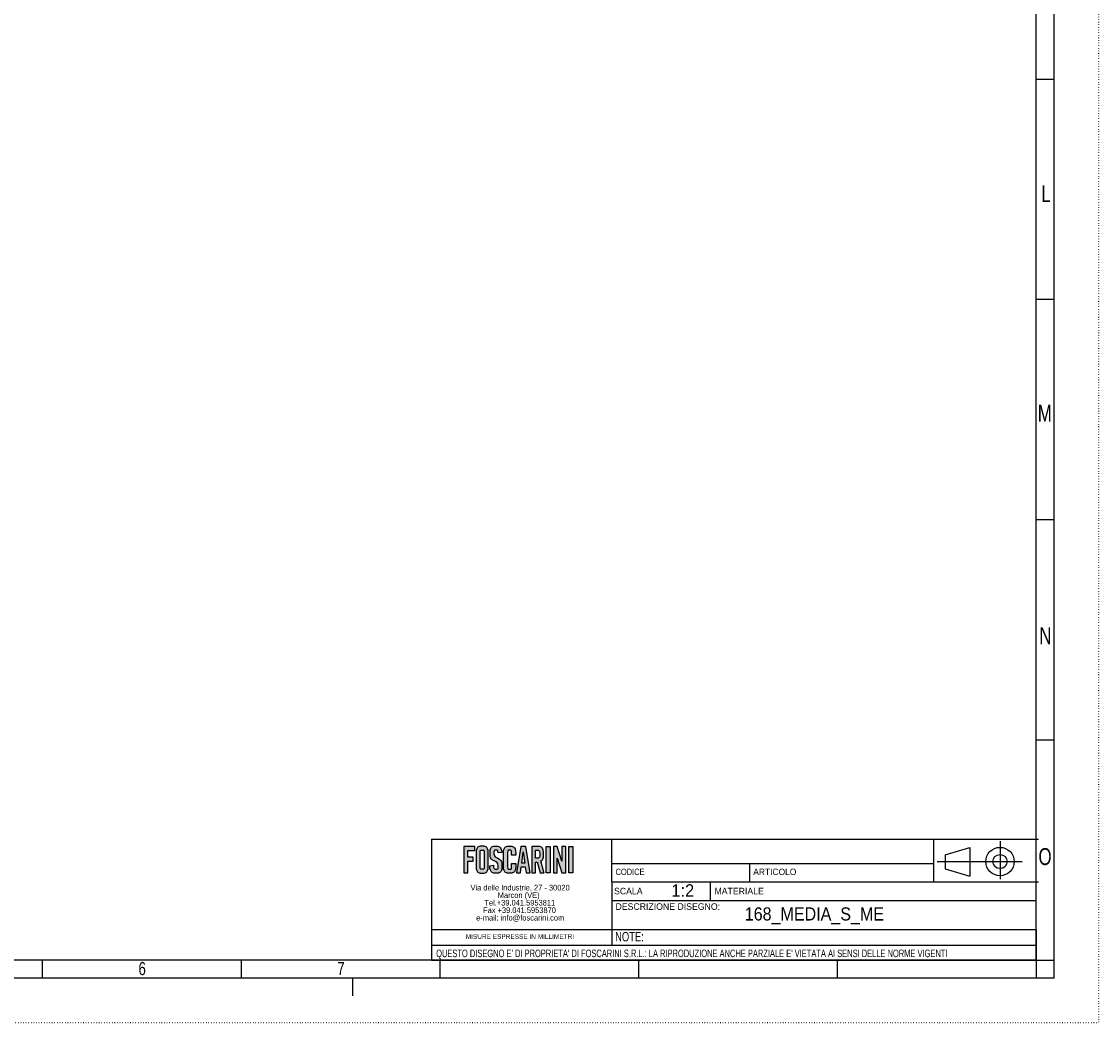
# Model space of a CAD drawing. Extents: x 0 to 594, y 0 to 841.
# Tile 5 of 14: x 291 to 594, y 0 to 282. Entities that reach past the tile are written whole.
import ezdxf
from ezdxf.enums import TextEntityAlignment as Align

# ---------------------------------------------------------------- set-up
doc = ezdxf.new("R2010")
doc.units = 0
doc.linetypes.add('SLD-PUNTI', pattern=[0.635, 0, -0.635])
doc.linetypes.add('SLD-SOLIDO', pattern=[0])
doc.layers.get('0').update_dxf_attribs({"linetype": 'CONTINUOUS'})
for name, color, linetype in [('CARTIGLIO', 7, 'SLD-SOLIDO'), ('DEFAULT', 15, 'SLD-SOLIDO'), ('FORMAT', 7, 'SLD-SOLIDO')]:
    doc.layers.add(name, color=color, linetype=linetype)
doc.styles.add('SLDTEXTSTYLE0', font='ARIAL.TTF', dxfattribs={"width": 0.948})
doc.styles.add('SLDTEXTSTYLE1', font='ARIAL.TTF', dxfattribs={"width": 0.8058})
doc.styles.add('SLDTEXTSTYLE2', font='ARIALN.TTF', dxfattribs={"width": 0.87})
doc.styles.add('SLDTEXTSTYLE3', font='GOTHIC.TTF', dxfattribs={"width": 0.913})
doc.styles.get("Standard").update_dxf_attribs({"font": 'GOTHIC.TTF'})

# ---------------------------------------------------------------- blocks, each defined once
blk = doc.blocks.new('SW_NOTE_0')
at = {"layer": 'CARTIGLIO', "color": 0, "insert": (0, 2.39), "char_height": 1.8521, "attachment_point": 1, "style": 'SLDTEXTSTYLE0'}
blk.add_mtext('DESCRIZIONE DISEGNO:', dxfattribs=at)
blk = doc.blocks.new('SW_NOTE_0_1')
at = {"layer": 'CARTIGLIO', "color": 0, "insert": (0, 2.31), "char_height": 1.793, "attachment_point": 1, "style": 'SLDTEXTSTYLE1'}
blk.add_mtext('CODICE', dxfattribs=at)
blk = doc.blocks.new('SW_NOTE_0_2')
at = {"layer": 'CARTIGLIO', "color": 0, "insert": (0, 2.39), "char_height": 1.851, "attachment_point": 1, "style": 'SLDTEXTSTYLE0'}
blk.add_mtext('SCALA', dxfattribs=at)
blk = doc.blocks.new('SW_NOTE_0_3')
at = {"layer": 'CARTIGLIO', "color": 0, "insert": (0, 2.31), "char_height": 1.793, "attachment_point": 1, "style": 'SLDTEXTSTYLE0'}
blk.add_mtext('ARTICOLO', dxfattribs=at)
blk = doc.blocks.new('SW_NOTE_0_4')
at = {"layer": 'CARTIGLIO', "color": 0, "insert": (0, 2.39), "char_height": 1.851, "attachment_point": 1, "style": 'SLDTEXTSTYLE0'}
blk.add_mtext('MATERIALE', dxfattribs=at)
blk = doc.blocks.new('SW_NOTE_0_5')
at = {"layer": 'DEFAULT', "color": 0, "insert": (3.28, 4.51), "char_height": 3.5, "attachment_point": 2, "style": 'SLDTEXTSTYLE0'}
blk.add_mtext('1:2', dxfattribs=at)
blk = doc.blocks.new('SW_NOTE_0_6')
at = {"layer": 'CARTIGLIO', "color": 0, "insert": (14.88, 1.71), "char_height": 1.3229, "attachment_point": 2, "style": 'SLDTEXTSTYLE0'}
blk.add_mtext('MISURE ESPRESSE IN MILLIMETRI', dxfattribs=at)
blk = doc.blocks.new('SW_NOTE_0_7')
at = {"layer": 'CARTIGLIO', "color": 0, "insert": (0, 2.73), "char_height": 2.11667, "attachment_point": 1, "style": 'SLDTEXTSTYLE2'}
blk.add_mtext("QUESTO DISEGNO E' DI PROPRIETA' DI FOSCARINI S.R.L.: LA RIPRODUZIONE ANCHE PARZIALE E' VIETATA AI SENSI DELLE NORME VIGENTI", dxfattribs=at)
blk = doc.blocks.new('SW_NOTE_0_8')
at = {"layer": 'CARTIGLIO', "color": 0, "insert": (0, 3.41), "char_height": 2.646, "attachment_point": 1, "style": 'SLDTEXTSTYLE2'}
blk.add_mtext('NOTE:', dxfattribs=at)
blk = doc.blocks.new('SW_NOTE_0_9')
at = {"color": 0, "linetype": 'CONTINUOUS', "char_height": 1.5875, "attachment_point": 2, "style": 'SLDTEXTSTYLE0'}
for s, insert in [('Via delle Industrie, 27 - 30020 ', (14.56, 2.05)), ('Marcon (VE)', (14.17, -0.07)), ('Tel.+39.041.5953811 ', (14.47, -2.19)), ('Fax +39.041.5953870 ', (14.39, -4.3)), ('e-mail: info@foscarini.com', (14.59, -6.42))]:
    blk.add_mtext(s, dxfattribs=dict(at, insert=insert))
blk = doc.blocks.new('BLOCCO1')
at = {"layer": 'FORMAT'}
for points in [[(-99.41, 46.99), (-97.41, 46.99), (-97.41, 48.13), (-100.55, 48.13), (-100.55, 40.69), (-99.41, 40.69), (-99.41, 43.96), (-97.92, 43.96), (-97.92, 45.1), (-99.41, 45.1)], [(-76.23, 40.69), (-77.37, 40.69), (-77.37, 48.13), (-76.23, 48.13)], [(-71.83, 48.13), (-72.91, 48.13), (-72.91, 43.98), (-74.22, 48.13), (-75.29, 48.13), (-75.29, 40.69), (-74.22, 40.69), (-74.22, 44.8), (-72.91, 40.71), (-72.91, 40.71), (-72.91, 40.69), (-71.83, 40.69)], [(-69.8, 40.69), (-70.94, 40.69), (-70.94, 48.13), (-69.8, 48.13)]]:
    blk.add_hatch(color=256, dxfattribs=at).paths.add_polyline_path(points, flags=0)
h = blk.add_hatch(color=256, dxfattribs=at)
edge = h.paths.add_edge_path(flags=0)
edge.add_spline(control_points=[(-97.07, 42.49), (-97.07, 41.44), (-96.52, 40.59), (-95.35, 40.59), (-94.17, 40.59), (-93.62, 41.44), (-93.62, 42.49)], knot_values=[0, 0, 0, 0, 1, 2, 3, 4, 4, 4, 4], weights=[1, 1, 1, 1, 1, 1, 1], degree=3, periodic=0)
edge.add_line((-93.62, 42.49), (-93.62, 46.32))
edge.add_spline(control_points=[(-93.62, 46.32), (-93.62, 47.37), (-94.17, 48.23), (-95.35, 48.23), (-96.52, 48.23), (-97.07, 47.37), (-97.07, 46.32)], knot_values=[0, 0, 0, 0, 1, 2, 3, 4, 4, 4, 4], weights=[1, 1, 1, 1, 1, 1, 1], degree=3, periodic=0)
edge.add_line((-97.07, 46.32), (-97.07, 42.49))
edge = h.paths.add_edge_path(flags=0)
edge.add_line((-95.94, 42.52), (-95.94, 46.29))
edge.add_spline(control_points=[(-95.94, 46.29), (-95.94, 46.85), (-95.8, 47.12), (-95.35, 47.12), (-94.89, 47.12), (-94.75, 46.85), (-94.75, 46.29)], knot_values=[0, 0, 0, 0, 1, 2, 3, 4, 4, 4, 4], weights=[1, 1, 1, 1, 1, 1, 1], degree=3, periodic=0)
edge.add_line((-94.75, 46.29), (-94.75, 42.52))
edge.add_spline(control_points=[(-94.75, 42.52), (-94.75, 41.97), (-94.89, 41.7), (-95.35, 41.7), (-95.8, 41.7), (-95.94, 41.97), (-95.94, 42.52)], knot_values=[0, 0, 0, 0, 1, 2, 3, 4, 4, 4, 4], weights=[1, 1, 1, 1, 1, 1, 1], degree=3, periodic=0)
h = blk.add_hatch(color=256, dxfattribs=at)
edge = h.paths.add_edge_path(flags=0)
edge.add_spline(control_points=[(-90.84, 46.29), (-90.89, 46.93), (-91.19, 47.12), (-91.44, 47.12), (-91.8, 47.12), (-92.05, 46.85), (-92.05, 46.39), (-92.05, 45.12), (-89.77, 44.51), (-89.77, 42.49), (-89.77, 41.27), (-90.5, 40.59), (-91.55, 40.59), (-92.59, 40.59), (-93.19, 41.54), (-93.23, 42.65)], knot_values=[0, 0, 0, 0, 1, 2, 3, 4, 5, 6, 7, 8, 9, 10, 11, 12, 13, 13, 13, 13], weights=[1, 1, 1, 1, 1, 1, 1, 1, 1, 1, 1, 1, 1, 1, 1, 1], degree=3, periodic=0)
edge.add_line((-93.23, 42.65), (-92.16, 42.82))
edge.add_spline(control_points=[(-92.16, 42.82), (-92.12, 42.07), (-91.85, 41.7), (-91.49, 41.7), (-91.1, 41.7), (-90.84, 41.94), (-90.84, 42.38), (-90.84, 43.85), (-93.12, 44.24), (-93.12, 46.38), (-93.12, 47.56), (-92.49, 48.23), (-91.38, 48.23), (-90.47, 48.23), (-89.87, 47.48), (-89.77, 46.43)], knot_values=[0, 0, 0, 0, 1, 2, 3, 4, 5, 6, 7, 8, 9, 10, 11, 12, 13, 13, 13, 13], weights=[1, 1, 1, 1, 1, 1, 1, 1, 1, 1, 1, 1, 1, 1, 1, 1], degree=3, periodic=0)
edge.add_line((-89.77, 46.43), (-90.84, 46.29))
h = blk.add_hatch(color=256, dxfattribs=at)
edge = h.paths.add_edge_path(flags=0)
edge.add_line((-85.91, 45.64), (-87.05, 45.64))
edge.add_line((-87.05, 45.64), (-87.05, 46.22))
edge.add_spline(control_points=[(-87.05, 46.22), (-87.05, 46.85), (-87.31, 47.12), (-87.6, 47.12), (-88.06, 47.12), (-88.2, 46.85), (-88.2, 46.29)], knot_values=[0, 0, 0, 0, 1, 2, 3, 4, 4, 4, 4], weights=[1, 1, 1, 1, 1, 1, 1], degree=3, periodic=0)
edge.add_line((-88.2, 46.29), (-88.2, 42.52))
edge.add_spline(control_points=[(-88.2, 42.52), (-88.2, 41.97), (-88.06, 41.7), (-87.6, 41.7), (-87.19, 41.7), (-87.05, 41.97), (-87.05, 42.45)], knot_values=[0, 0, 0, 0, 1, 2, 3, 4, 4, 4, 4], weights=[1, 1, 1, 1, 1, 1, 1], degree=3, periodic=0)
edge.add_line((-87.05, 42.45), (-87.05, 43.35))
edge.add_line((-87.05, 43.35), (-85.91, 43.35))
edge.add_line((-85.91, 43.35), (-85.91, 42.49))
edge.add_spline(control_points=[(-85.91, 42.49), (-85.91, 41.44), (-86.46, 40.59), (-87.6, 40.59), (-88.79, 40.59), (-89.34, 41.44), (-89.34, 42.49)], knot_values=[0, 0, 0, 0, 1, 2, 3, 4, 4, 4, 4], weights=[1, 1, 1, 1, 1, 1, 1], degree=3, periodic=0)
edge.add_line((-89.34, 42.49), (-89.34, 46.32))
edge.add_spline(control_points=[(-89.34, 46.32), (-89.34, 47.37), (-88.79, 48.23), (-87.6, 48.23), (-86.46, 48.23), (-85.91, 47.3), (-85.91, 46.19)], knot_values=[0, 0, 0, 0, 1, 2, 3, 4, 4, 4, 4], weights=[1, 1, 1, 1, 1, 1, 1], degree=3, periodic=0)
edge.add_line((-85.91, 46.19), (-85.91, 45.64))
h = blk.add_hatch(color=256, dxfattribs=at)
h.paths.add_polyline_path([(-83.2, 42.37), (-82.93, 40.7), (-81.86, 40.7), (-83.05, 48.14), (-84.48, 48.14), (-85.66, 40.7), (-84.59, 40.7), (-84.33, 42.37)], flags=0)
h.paths.add_polyline_path([(-83.76, 46.65), (-83.37, 43.44), (-84.16, 43.44)], flags=0)
h = blk.add_hatch(color=256, dxfattribs=at)
edge = h.paths.add_edge_path(flags=0)
edge.add_line((-79.03, 40.69), (-77.92, 40.69))
edge.add_line((-77.92, 40.69), (-77.92, 40.69))
edge.add_line((-77.92, 40.69), (-77.92, 40.69))
edge.add_line((-77.92, 40.69), (-77.98, 40.91))
edge.add_line((-77.98, 40.91), (-78.82, 44.06))
edge.add_spline(control_points=[(-78.82, 44.06), (-78.46, 44.26), (-78.07, 44.74), (-78.07, 45.93), (-78.07, 47.52), (-78.69, 48.13), (-79.89, 48.13)], knot_values=[0, 0, 0, 0, 1, 2, 3, 4, 4, 4, 4], weights=[1, 1, 1, 1, 1, 1, 1], degree=3, periodic=0)
edge.add_line((-79.89, 48.13), (-81.39, 48.13))
edge.add_line((-81.39, 48.13), (-81.39, 40.69))
edge.add_line((-81.39, 40.69), (-80.32, 40.69))
edge.add_line((-80.32, 40.69), (-80.32, 43.74))
edge.add_spline(control_points=[(-80.32, 43.74), (-80.16, 43.74), (-79.98, 43.75), (-79.85, 43.76)], knot_values=[0, 0, 0, 0, 1, 1, 1, 1], weights=[1, 1, 1, 1], degree=3, periodic=0)
edge.add_line((-79.85, 43.76), (-79.03, 40.69))
edge = h.paths.add_edge_path(flags=0)
edge.add_spline(control_points=[(-79.94, 47.08), (-79.36, 47.08), (-79.14, 46.82), (-79.14, 45.93), (-79.14, 45.05), (-79.36, 44.79), (-79.94, 44.79)], knot_values=[0, 0, 0, 0, 1, 2, 3, 4, 4, 4, 4], weights=[1, 1, 1, 1, 1, 1, 1], degree=3, periodic=0)
edge.add_line((-79.94, 44.79), (-80.32, 44.79))
edge.add_line((-80.32, 44.79), (-80.32, 47.08))
edge.add_line((-80.32, 47.08), (-79.94, 47.08))
at = {"layer": 'CARTIGLIO', "color": 218, "linetype": 'SLD-SOLIDO'}
for p, q in [((-109.59, 50.15), (-58.81, 50.15)), ((-58.81, 38.2), (-58.81, 50.15)), ((-58.81, 50.15), (61.25, 50.15)), ((31.84, 38.2), (31.84, 50.15)), ((-58.81, 43.3), (31.84, 43.3)), ((-20.05, 43.3), (-20.05, 38.2)), ((-55.6, 40.25), (-55.6, 40.25)), ((-58.81, 38.2), (-58.81, 24.66)), ((-58.81, 38.2), (61.25, 38.2)), ((-31.12, 38.2), (-31.12, 32.88)), ((-58.81, 32.88), (60.69, 32.88)), ((-58.81, 24.66), (-109.59, 24.66)), ((60.69, 24.66), (-58.81, 24.66)), ((-58.81, 24.66), (-58.81, 20.34)), ((60.69, 20.34), (60.69, 24.66)), ((60.69, 20.29), (60.69, 24.66)), ((-109.59, 20.34), (60.69, 20.34)), ((60.69, 16.08), (60.69, 20.34)), ((60.69, 16.08), (60.69, 20.29)), ((-109.59, 16.08), (60.69, 16.08)), ((-109.59, 16.08), (60.69, 16.08)), ((-109.59, 16.08), (60.69, 16.08))]:
    blk.add_line(p, q, dxfattribs=at)
at = {"layer": 'FORMAT', "color": 218}
for p, q in [((-109.59, 50.15), (-109.59, 16.08)), ((50.45, 49.66), (50.45, 38.89)), ((35, 45.8), (41.93, 47.8)), ((35, 45.8), (35, 41.8)), ((41.93, 47.8), (41.93, 39.8)), ((56.65, 43.8), (32.8, 43.8)), ((35, 41.8), (41.93, 39.8))]:
    blk.add_line(p, q, dxfattribs=at)
at = {"layer": 'FORMAT', "color": 7}
for p, q in [((-97.41, 48.13), (-100.55, 48.13)), ((-100.55, 48.13), (-100.55, 40.69)), ((-99.41, 45.1), (-99.41, 46.99)), ((-99.41, 46.99), (-97.41, 46.99)), ((-97.41, 46.99), (-97.41, 48.13)), ((-97.07, 46.32), (-97.07, 42.49)), ((-95.94, 42.52), (-95.94, 46.29)), ((-94.75, 46.29), (-94.75, 42.52)), ((-93.62, 42.49), (-93.62, 46.32)), ((-89.77, 46.43), (-90.84, 46.29)), ((-89.34, 42.49), (-89.34, 46.32)), ((-88.2, 46.29), (-88.2, 42.52)), ((-87.05, 45.64), (-87.05, 46.22)), ((-85.91, 45.64), (-87.05, 45.64)), ((-85.91, 46.19), (-85.91, 45.64)), ((-84.48, 48.14), (-85.66, 40.7)), ((-83.05, 48.14), (-84.48, 48.14)), ((-84.16, 43.44), (-83.76, 46.65)), ((-83.76, 46.65), (-83.37, 43.44)), ((-81.86, 40.7), (-83.05, 48.14)), ((-79.89, 48.13), (-81.39, 48.13)), ((-81.39, 48.13), (-81.39, 40.69)), ((-80.32, 44.79), (-80.32, 47.08)), ((-80.32, 47.08), (-79.94, 47.08)), ((-77.37, 40.69), (-77.37, 48.13)), ((-77.37, 48.13), (-76.23, 48.13)), ((-76.23, 48.13), (-76.23, 40.69)), ((-74.22, 48.13), (-75.29, 48.13)), ((-75.29, 48.13), (-75.29, 40.69)), ((-72.91, 43.98), (-74.22, 48.13)), ((-72.91, 48.13), (-72.91, 43.98)), ((-71.83, 48.13), (-72.91, 48.13)), ((-71.83, 40.69), (-71.83, 48.13)), ((-70.94, 40.69), (-70.94, 48.13)), ((-70.94, 48.13), (-69.8, 48.13)), ((-69.8, 48.13), (-69.8, 40.69)), ((-97.92, 45.1), (-99.41, 45.1)), ((-99.41, 40.69), (-99.41, 43.96)), ((-99.41, 43.96), (-97.92, 43.96)), ((-97.92, 43.96), (-97.92, 45.1)), ((-93.23, 42.65), (-92.16, 42.82)), ((-87.05, 42.45), (-87.05, 43.35)), ((-87.05, 43.35), (-85.91, 43.35)), ((-85.91, 43.35), (-85.91, 42.49)), ((-83.37, 43.44), (-84.16, 43.44)), ((-79.94, 44.79), (-80.32, 44.79)), ((-80.32, 40.69), (-80.32, 43.74)), ((-79.85, 43.76), (-79.03, 40.69)), ((-77.98, 40.91), (-78.82, 44.06)), ((-74.22, 40.69), (-74.22, 44.8)), ((-74.22, 44.8), (-72.91, 40.71)), ((-100.55, 40.69), (-99.41, 40.69)), ((-85.66, 40.7), (-84.59, 40.7)), ((-84.59, 40.7), (-84.33, 42.37)), ((-84.33, 42.37), (-83.2, 42.37)), ((-83.2, 42.37), (-82.93, 40.7)), ((-82.93, 40.7), (-81.86, 40.7)), ((-81.39, 40.69), (-80.32, 40.69)), ((-79.03, 40.69), (-77.92, 40.69)), ((-77.92, 40.69), (-77.98, 40.91)), ((-77.92, 40.69), (-77.92, 40.69)), ((-77.92, 40.69), (-77.92, 40.69)), ((-76.23, 40.69), (-77.37, 40.69)), ((-75.29, 40.69), (-74.22, 40.69)), ((-72.91, 40.71), (-72.91, 40.71)), ((-72.91, 40.71), (-72.91, 40.69)), ((-72.91, 40.69), (-71.83, 40.69)), ((-69.8, 40.69), (-70.94, 40.69))]:
    blk.add_line(p, q, dxfattribs=at)
at = {"layer": 'FORMAT', "color": 218}
for radius in [4, 2]:
    blk.add_circle((50.45, 43.88), radius, dxfattribs=at)
at = {"layer": 'FORMAT', "color": 7}
for points in [[(-93.62, 46.32), (-93.62, 47.37), (-94.17, 48.23), (-95.35, 48.23), (-96.52, 48.23), (-97.07, 47.37), (-97.07, 46.32)], [(-95.94, 46.29), (-95.94, 46.85), (-95.8, 47.12), (-95.35, 47.12), (-94.89, 47.12), (-94.75, 46.85), (-94.75, 46.29)], [(-90.84, 46.29), (-90.89, 46.93), (-91.19, 47.12), (-91.44, 47.12), (-91.8, 47.12), (-92.05, 46.85), (-92.05, 46.39), (-92.05, 45.12), (-89.77, 44.51), (-89.77, 42.49), (-89.77, 41.27), (-90.5, 40.59), (-91.55, 40.59), (-92.59, 40.59), (-93.19, 41.54), (-93.23, 42.65)], [(-92.16, 42.82), (-92.12, 42.07), (-91.85, 41.7), (-91.49, 41.7), (-91.1, 41.7), (-90.84, 41.94), (-90.84, 42.38), (-90.84, 43.85), (-93.12, 44.24), (-93.12, 46.38), (-93.12, 47.56), (-92.49, 48.23), (-91.38, 48.23), (-90.47, 48.23), (-89.87, 47.48), (-89.77, 46.43)], [(-89.34, 46.32), (-89.34, 47.37), (-88.79, 48.23), (-87.6, 48.23), (-86.46, 48.23), (-85.91, 47.3), (-85.91, 46.19)], [(-87.05, 46.22), (-87.05, 46.85), (-87.31, 47.12), (-87.6, 47.12), (-88.06, 47.12), (-88.2, 46.85), (-88.2, 46.29)], [(-79.94, 47.08), (-79.36, 47.08), (-79.14, 46.82), (-79.14, 45.93), (-79.14, 45.05), (-79.36, 44.79), (-79.94, 44.79)], [(-78.82, 44.06), (-78.46, 44.26), (-78.07, 44.74), (-78.07, 45.93), (-78.07, 47.52), (-78.69, 48.13), (-79.89, 48.13)], [(-97.07, 42.49), (-97.07, 41.44), (-96.52, 40.59), (-95.35, 40.59), (-94.17, 40.59), (-93.62, 41.44), (-93.62, 42.49)], [(-94.75, 42.52), (-94.75, 41.97), (-94.89, 41.7), (-95.35, 41.7), (-95.8, 41.7), (-95.94, 41.97), (-95.94, 42.52)], [(-85.91, 42.49), (-85.91, 41.44), (-86.46, 40.59), (-87.6, 40.59), (-88.79, 40.59), (-89.34, 41.44), (-89.34, 42.49)], [(-88.2, 42.52), (-88.2, 41.97), (-88.06, 41.7), (-87.6, 41.7), (-87.19, 41.7), (-87.05, 41.97), (-87.05, 42.45)], [(-80.32, 43.74), (-80.16, 43.74), (-79.98, 43.75), (-79.85, 43.76)]]:
    blk.add_open_spline(points, degree=3, dxfattribs=at)
at = {"color": 7, "linetype": 'CONTINUOUS'}
blk.add_blockref('SW_NOTE_0_9', (-99.23, 35.28), dxfattribs=at)
at = {"layer": 'CARTIGLIO', "color": 7}
for name, p in [('SW_NOTE_0_1', (-57.8, 39.57)), ('SW_NOTE_0_3', (-19.02, 39.57)), ('SW_NOTE_0_2', (-58.21, 34.1)), ('SW_NOTE_0_4', (-29.93, 34.1)), ('SW_NOTE_0', (-57.8, 29.75)), ('SW_NOTE_0_6', (-99.59, 21.72)), ('SW_NOTE_0_8', (-57.9, 20.65)), ('SW_NOTE_0_7', (-108.3, 16.36))]:
    blk.add_blockref(name, p, dxfattribs=at)
at = {"layer": 'DEFAULT', "color": 15}
blk.add_blockref('SW_NOTE_0_5', (-42.16, 32.98), dxfattribs=at)
at = {"layer": 'FORMAT', "color": 7, "style": 'SLDTEXTSTYLE3', "width": 0.913}
blk.add_attdef('AUTOATTR2', text='', height=3.7, dxfattribs=at).set_placement((-25.58, 26.17), align=Align.BOTTOM_LEFT)
at = {"layer": 'FORMAT', "color": 7}
for tag in ['AUTOATTR0', 'AUTOATTR1']:
    blk.add_attdef(tag, (0, 0), '', height=3.53, dxfattribs=at)

msp = doc.modelspace()

# ---------------------------------------------------------------- linework, layer by layer
at = {"color": 7, "linetype": 'SLD-PUNTI'}
for p in [(594.499, 841), (0.001, -0.001)]:
    msp.add_line(p, (594.499, -0.001), dxfattribs=at)
at = {"color": 7, "linetype": 'SLD-SOLIDO'}
for p, q in [((582.001, 12.499), (582.001, 828.499)), ((577.001, 17.499), (577.001, 823.499)), ((582.001, 265.499), (577.001, 265.499)), ((582.001, 265.499), (577.001, 265.499)), ((582.001, 203.499), (577.001, 203.499)), ((582.001, 203.499), (577.001, 203.499)), ((582.001, 141.499), (577.001, 141.499)), ((582.001, 141.499), (577.001, 141.499)), ((582.001, 79.499), (577.001, 79.499)), ((582.001, 79.499), (577.001, 79.499)), ((577.001, 17.499), (17.501, 17.499)), ((297.251, 12.499), (297.251, 17.499)), ((353.201, 12.499), (353.201, 17.499)), ((409.151, 12.499), (409.151, 17.499)), ((465.101, 12.499), (465.101, 17.499)), ((521.051, 12.499), (521.051, 17.499)), ((577.001, 17.499), (577.001, 12.499)), ((577.001, 17.499), (582.001, 17.499)), ((582.001, 12.499), (12.501, 12.499)), ((384.499, 12.499), (384.499, 7.499))]:
    msp.add_line(p, q, dxfattribs=at)

# ---------------------------------------------------------------- block references
at = {"layer": 'FORMAT'}
ref = msp.add_blockref('BLOCCO1', (516.333, 1.418), dxfattribs=at)
ref.add_attrib('AUTOATTR2', '168_MEDIA_S_ME', dxfattribs={"color": 7, "height": 3.70417, "style": 'SLDTEXTSTYLE3', "width": 0.913}).set_placement((494.92, 27.592), align=Align.BOTTOM_LEFT)

# ---------------------------------------------------------------- texts
at = {"color": 7, "linetype": 'CONTINUOUS', "attachment_point": 2, "style": 'SLDTEXTSTYLE2'}
for s, insert, char_height in [('L', (579.727, 235.716), 4.763), ('M', (579.388, 173.893), 4.763), ('N', (579.563, 111.261), 4.763), ('O', (579.463, 49.079), 4.763), ('6', (325.275, 17.028), 3.704), ('7', (381.225, 17.028), 3.704)]:
    msp.add_mtext(s, dxfattribs=dict(at, insert=insert, char_height=char_height))

doc.saveas('drawing.dxf')
